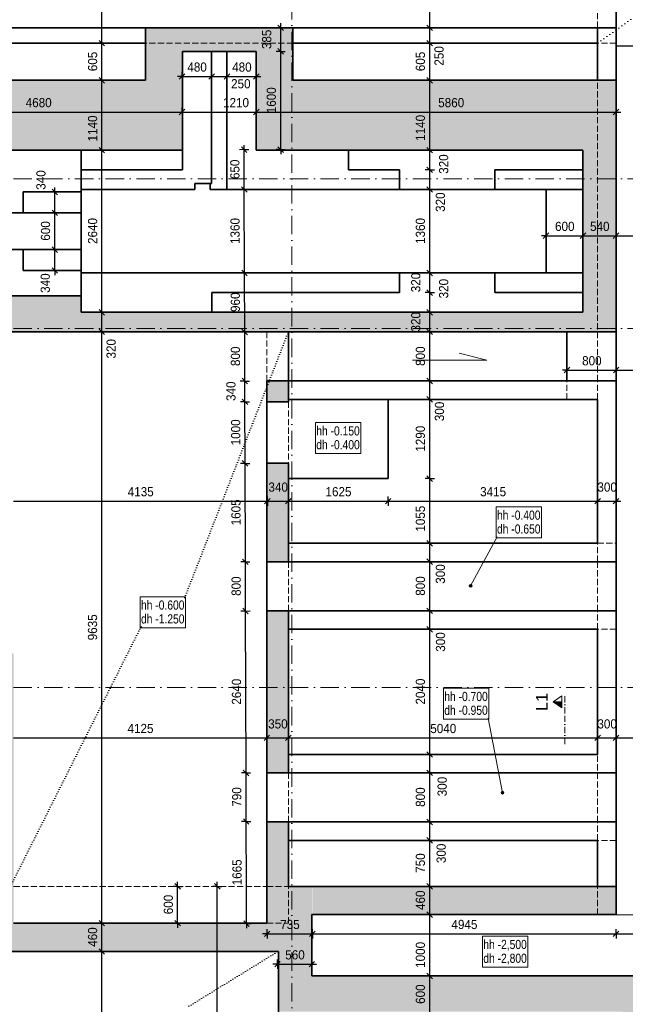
# Model space of a CAD drawing. Header units: millimetres. Extents: x 0 to 78750, y 0 to 63000.
# Tile 8 of 69: x 24833 to 34697, y 27634 to 43677. Entities that reach past the tile are written whole.
import ezdxf
from ezdxf.enums import TextEntityAlignment as Align

# ---------------------------------------------------------------- set-up
doc = ezdxf.new("R2010")
doc.units = ezdxf.units.MM
doc.header["$LTSCALE"] = 1000
for name, pattern in [('Carkovana 0.5x', [0.14, 0.1, -0.04]), ('Cerchovana 0.5x', [0.18, 0.1, -0.04, 0, -0.04]), ('Cerchovana 2x', [0.5, 0.3, -0.1, 0, -0.1]), ('Teckovana', [0.06, 0, -0.06]), ('Teckovana 0.5x', [0.04, 0, -0.04])]:
    doc.linetypes.add(name, pattern=pattern)
for name, color, linetype in [('Architektura obecně', 7, 'Continuous'), ('Kóty 1_50', 7, 'Continuous'), ('Standard', 7, 'Continuous'), ('Text obecně', 7, 'Continuous')]:
    doc.layers.add(name, color=color, linetype=linetype)
for name, color, linetype, lineweight in [('Filling', 7, 'Continuous', 13), ('Obecné05', 7, 'Continuous', 50), ('Plošné elementy obecné', 7, 'Continuous', 13), ('Rastr', 30, 'Teckovana', 18)]:
    doc.layers.add(name, color=color, linetype=linetype, lineweight=lineweight)
doc.styles.add('ARIAL', font='arial.ttf')

msp = doc.modelspace()

# ---------------------------------------------------------------- hatches: boundary and pattern name
at = {"layer": 'Filling', "linetype": 'Continuous', "lineweight": 5, "true_color": 0xe0ffe0, "transparency": 33554687}
for points in [[(22799, 42690), (22799, 40550), (23337, 40530), (23337, 41550), (27477, 41550), (27477, 43160), (28687, 43160), (28687, 41560), (33997, 41560), (33997, 38920), (25837, 38920), (25837, 39180), (23337, 39180), (23337, 39930), (22807, 39930), (22799, 38590), (34549, 38590), (34547, 42690), (29287, 42690), (29284, 43545), (26884, 43545), (26884, 42705)], [(28859, 37790), (28859, 37451), (29199, 37451), (29199, 37790)], [(28867, 36449), (28867, 34845), (29209, 34845), (29209, 36449)], [(28862, 34043), (28862, 31405), (29209, 31405), (29209, 34043)]]:
    msp.add_hatch(color=254, dxfattribs=at).paths.add_polyline_path(points)
h = msp.add_hatch(color=254, dxfattribs=at)
h.paths.add_polyline_path([(35397, 28098), (29050, 28098), (29050, 27513), (34650, 27513), (34650, 25997), (29046, 25997), (29046, 24996), (24554, 24996), (24554, 24495), (29049, 24495), (29049, 24505), (29652, 24505), (29652, 25445), (35397, 25445)])
h.paths.add_polyline_path([(29033, 28490), (29050, 28098), (29593, 28100), (29593, 29540), (28863, 29540), (28863, 28950), (24550, 28950), (24550, 28497), (28863, 28497), (28863, 28490)])
h.paths.add_polyline_path([(23072, 25605), (23072, 27895), (21432, 27895), (21432, 28345), (21132, 28345), (21137, 25795), (19347, 25795), (19347, 25445), (18547, 25445), (18547, 25795), (18147, 25795), (18149, 25195), (18151, 25195), (18151, 23389), (18148, 23389), (18148, 22897), (24535, 22897), (24535, 23389), (18675, 23389), (18675, 25195), (23669, 25195), (23669, 23397), (24544, 23397), (24544, 25605)])
h.paths.add_polyline_path([(24737, 28958), (24737, 33355), (24384, 33355), (24384, 28961), (23556, 28961), (23556, 27901), (24546, 27911), (24546, 28958)])
h.paths.add_polyline_path([(34547, 29093), (34547, 29555), (29600, 29555), (29600, 29093)])
h.paths.add_polyline_path([(29212, 30613), (28858, 30613), (28858, 29542), (29212, 29542)])
at = {"layer": 'Standard', "linetype": 'Continuous', "lineweight": 5, "transparency": 33554687}
for points in [[(32197, 34443), (32158, 34464), (32155, 34453)], [(32197, 34443), (32155, 34453), (32189, 34434)], [(32189, 34434), (32155, 34453), (32158, 34442)], [(32200, 34454), (32166, 34473), (32158, 34464)], [(32200, 34454), (32158, 34464), (32197, 34443)], [(32189, 34434), (32158, 34442), (32178, 34431)], [(32178, 34431), (32158, 34442), (32167, 34434)], [(32197, 34465), (32177, 34476), (32166, 34473)], [(32197, 34465), (32166, 34473), (32200, 34454)], [(32177, 34476), (32197, 34465), (32188, 34473)], [(32713, 31096), (32675, 31089), (32674, 31077)], [(32713, 31096), (32674, 31077), (32718, 31086)], [(32718, 31086), (32674, 31077), (32679, 31067)], [(32703, 31103), (32681, 31098), (32675, 31089)], [(32703, 31103), (32675, 31089), (32713, 31096)], [(32718, 31086), (32679, 31067), (32717, 31074)], [(32717, 31074), (32679, 31067), (32689, 31060)], [(32681, 31098), (32703, 31103), (32692, 31104)], [(32717, 31074), (32689, 31060), (32711, 31065)], [(32711, 31065), (32689, 31060), (32700, 31060)]]:
    msp.add_hatch(color=7, dxfattribs=at).paths.add_polyline_path(points)

# ---------------------------------------------------------------- linework, layer by layer
at = {"layer": 'Architektura obecně', "color": 250, "linetype": 'Carkovana 0.5x', "lineweight": 18, "true_color": 0x3b3b3b, "transparency": 33554687}
for p, q in [((34247, 43545), (34247, 44345)), ((29284, 43295), (26884, 43295)), ((34547, 43295), (34247, 43295)), ((34247, 37790), (34247, 42690)), ((28859, 38590), (28859, 37790)), ((33747, 37490), (33747, 37790)), ((34247, 37490), (34247, 37790)), ((29209, 37450), (29209, 36450)), ((34247, 34845), (34247, 35145)), ((34247, 35145), (34547, 35145)), ((29209, 34845), (29209, 34045)), ((34247, 34045), (34247, 34845)), ((34247, 33745), (34247, 34045)), ((34547, 33745), (34247, 33745)), ((34247, 30605), (34247, 31705)), ((29209, 31405), (29209, 30605)), ((34247, 30305), (34247, 30605)), ((34547, 30305), (34247, 30305)), ((24734, 29555), (28859, 29555)), ((28859, 29555), (29209, 29555)), ((29209, 28955), (29209, 29555)), ((34247, 29095), (34247, 29555)), ((28859, 28955), (29209, 28955))]:
    msp.add_line(p, q, dxfattribs=at)
at = {"layer": 'Kóty 1_50', "color": 7, "linetype": 'Continuous', "lineweight": -3, "transparency": 33554687}
for p, q in [((26172, 43295), (26172, 44595)), ((31512, 43545), (31512, 44345)), ((29084, 43545), (29009, 43545)), ((29129, 43500), (29039, 43590)), ((29084, 43545), (29084, 43620)), ((29084, 43545), (29159, 43545)), ((29084, 43160), (29084, 43545)), ((31512, 43545), (31437, 43545)), ((31557, 43500), (31467, 43590)), ((31512, 43545), (31587, 43545)), ((31512, 43295), (31512, 43545)), ((26217, 43250), (26127, 43340)), ((31557, 43250), (31467, 43340)), ((26172, 43295), (26097, 43295)), ((26172, 43295), (26247, 43295)), ((26172, 42690), (26172, 43295)), ((29084, 43160), (29009, 43160)), ((29129, 43115), (29039, 43205)), ((29084, 43160), (29159, 43160)), ((31512, 43295), (31437, 43295)), ((31512, 43295), (31587, 43295)), ((31512, 42690), (31512, 43295)), ((26172, 42690), (26097, 42690)), ((26217, 42645), (26127, 42735)), ((26172, 42690), (26247, 42690)), ((26172, 41550), (26172, 42690)), ((27477, 42752), (27402, 42752)), ((27432, 42707), (27522, 42797)), ((27477, 42752), (27477, 42827)), ((27477, 42752), (27477, 42677)), ((27914, 42707), (28004, 42797)), ((27959, 42752), (27959, 42827)), ((27959, 42752), (27959, 42677)), ((27959, 42752), (28209, 42752)), ((28164, 42707), (28254, 42797)), ((28209, 42752), (28209, 42827)), ((28209, 42752), (28209, 42677)), ((28209, 42752), (28687, 42752)), ((28642, 42707), (28732, 42797)), ((28687, 42752), (28687, 42827)), ((28687, 42752), (28687, 42677)), ((28687, 42752), (28762, 42752)), ((31512, 42690), (31437, 42690)), ((31557, 42645), (31467, 42735)), ((31512, 42690), (31587, 42690)), ((31512, 41550), (31512, 42690)), ((27432, 42128), (27522, 42218)), ((27477, 42173), (27477, 42248)), ((28642, 42128), (28732, 42218)), ((28687, 42173), (28687, 42248)), ((34502, 42128), (34592, 42218)), ((34547, 42173), (34547, 42248)), ((22799, 42173), (27477, 42173)), ((27477, 42173), (27477, 42098)), ((27477, 42173), (28687, 42173)), ((28687, 42173), (28687, 42098)), ((28687, 42173), (34547, 42173)), ((34547, 42173), (34547, 42098)), ((34547, 42173), (34622, 42173)), ((26217, 41505), (26127, 41595)), ((28489, 41560), (28414, 41559)), ((28534, 41515), (28444, 41604)), ((28489, 41560), (28489, 41635)), ((28489, 41560), (28564, 41560)), ((28491, 40910), (28489, 41560)), ((29084, 41560), (29009, 41560)), ((29129, 41515), (29039, 41605)), ((29084, 41560), (29159, 41560)), ((29084, 41560), (29084, 41485)), ((31557, 41505), (31467, 41595)), ((26172, 41550), (26097, 41550)), ((26172, 41550), (26247, 41550)), ((26172, 38910), (26172, 41550)), ((31512, 41550), (31437, 41550)), ((31512, 41550), (31587, 41550)), ((31512, 41230), (31512, 41550)), ((31557, 41185), (31467, 41275)), ((31512, 41230), (31437, 41230)), ((31512, 41230), (31587, 41230)), ((31512, 40910), (31512, 41230)), ((25450, 40825), (25360, 40915)), ((25405, 40870), (25405, 40945)), ((28536, 40865), (28446, 40954)), ((31557, 40865), (31467, 40955)), ((25405, 40870), (25330, 40870)), ((25405, 40870), (25480, 40870)), ((25405, 40530), (25405, 40870)), ((28491, 40910), (28416, 40909)), ((28491, 40910), (28566, 40910)), ((28495, 39550), (28491, 40910)), ((31512, 40910), (31437, 40910)), ((31512, 40910), (31587, 40910)), ((31512, 39550), (31512, 40910)), ((25405, 40530), (25330, 40530)), ((25450, 40485), (25360, 40575)), ((25405, 40530), (25480, 40530)), ((25405, 39930), (25405, 40530)), ((33407, 40157), (33332, 40157)), ((33362, 40112), (33452, 40202)), ((33407, 40157), (33407, 40232)), ((33407, 40157), (33407, 40082)), ((33407, 40157), (34007, 40157)), ((33962, 40112), (34052, 40202)), ((34007, 40157), (34007, 40232)), ((34007, 40157), (34007, 40082)), ((34007, 40157), (34547, 40157)), ((34502, 40112), (34592, 40202)), ((34547, 40157), (34547, 40232)), ((34547, 40157), (34547, 40082)), ((34547, 40157), (36047, 40157)), ((25450, 39885), (25360, 39975)), ((25405, 39930), (25330, 39930)), ((25405, 39930), (25480, 39930)), ((25405, 39590), (25405, 39930)), ((25450, 39545), (25360, 39635)), ((25405, 39590), (25330, 39590)), ((25405, 39590), (25480, 39590)), ((25405, 39590), (25405, 39515)), ((28495, 39550), (28420, 39549)), ((28540, 39505), (28450, 39594)), ((28495, 39550), (28570, 39550)), ((28498, 38589), (28495, 39550)), ((31512, 39550), (31437, 39550)), ((31557, 39505), (31467, 39595)), ((31512, 39550), (31587, 39550)), ((31512, 39230), (31512, 39550)), ((31512, 39230), (31437, 39230)), ((31557, 39185), (31467, 39275)), ((31512, 39230), (31587, 39230)), ((31512, 38910), (31512, 39230)), ((26172, 38910), (26097, 38910)), ((26217, 38865), (26127, 38955)), ((26172, 38910), (26247, 38910)), ((26172, 38590), (26172, 38910)), ((31512, 38910), (31437, 38910)), ((31557, 38865), (31467, 38955)), ((31512, 38910), (31587, 38910)), ((31512, 38590), (31512, 38910)), ((26172, 38590), (26097, 38590)), ((26217, 38545), (26127, 38635)), ((26172, 38590), (26247, 38590)), ((26172, 28955), (26172, 38590)), ((28498, 38589), (28423, 38589)), ((28543, 38544), (28453, 38634)), ((28498, 38589), (28573, 38589)), ((28501, 37789), (28498, 38589)), ((31512, 38590), (31437, 38590)), ((31557, 38545), (31467, 38635)), ((31512, 38590), (31587, 38590)), ((31512, 37790), (31512, 38590)), ((33747, 37968), (33747, 38043)), ((34549, 37968), (34549, 38043)), ((33747, 37968), (33672, 37968)), ((33702, 37923), (33792, 38013)), ((33747, 37968), (33747, 37893)), ((33747, 37968), (34549, 37968)), ((34504, 37923), (34594, 38013)), ((34549, 37968), (34549, 37893)), ((34549, 37968), (36047, 37968)), ((28501, 37789), (28426, 37789)), ((28546, 37744), (28455, 37834)), ((28501, 37789), (28576, 37789)), ((28502, 37450), (28501, 37789)), ((31512, 37790), (31437, 37790)), ((31557, 37745), (31467, 37835)), ((31512, 37790), (31587, 37790)), ((31512, 37490), (31512, 37790)), ((28502, 37450), (28427, 37449)), ((28547, 37405), (28456, 37494)), ((28502, 37450), (28577, 37450)), ((28505, 36448), (28502, 37450)), ((31512, 37490), (31437, 37490)), ((31557, 37445), (31467, 37535)), ((31512, 37490), (31587, 37490)), ((31512, 36200), (31512, 37490)), ((28505, 36448), (28430, 36448)), ((28550, 36403), (28459, 36493)), ((28505, 36448), (28580, 36448)), ((28509, 34844), (28505, 36448)), ((31512, 36200), (31437, 36200)), ((31557, 36155), (31467, 36245)), ((31512, 36200), (31587, 36200)), ((31512, 35145), (31512, 36200)), ((24733, 35833), (28867, 35833)), ((28822, 35788), (28912, 35878)), ((28867, 35833), (28867, 35908)), ((28867, 35833), (28867, 35758)), ((28867, 35833), (29209, 35833)), ((29164, 35788), (29254, 35878)), ((29209, 35833), (29209, 35908)), ((29209, 35833), (29209, 35758)), ((29209, 35833), (30834, 35833)), ((30789, 35788), (30879, 35878)), ((30834, 35833), (30834, 35908)), ((30834, 35833), (30834, 35758)), ((30834, 35833), (34247, 35833)), ((34202, 35788), (34292, 35878)), ((34247, 35833), (34247, 35908)), ((34247, 35833), (34247, 35758)), ((34247, 35833), (34547, 35833)), ((34502, 35788), (34592, 35878)), ((34547, 35833), (34547, 35908)), ((34547, 35833), (34547, 35758)), ((34547, 35833), (34622, 35833)), ((31512, 35145), (31437, 35145)), ((31557, 35100), (31467, 35190)), ((31512, 35145), (31587, 35145)), ((31512, 34845), (31512, 35145)), ((28509, 34844), (28434, 34844)), ((28555, 34799), (28464, 34889)), ((28509, 34844), (28584, 34844)), ((28512, 34042), (28509, 34844)), ((31512, 34845), (31437, 34845)), ((31557, 34800), (31467, 34890)), ((31512, 34845), (31587, 34845)), ((31512, 34045), (31512, 34845)), ((28512, 34042), (28437, 34042)), ((28557, 33997), (28467, 34087)), ((28512, 34042), (28587, 34043)), ((28520, 31404), (28512, 34042)), ((31512, 34045), (31437, 34045)), ((31557, 34000), (31467, 34090)), ((31512, 34045), (31587, 34045)), ((31512, 33745), (31512, 34045)), ((31512, 33745), (31437, 33745)), ((31557, 33700), (31467, 33790)), ((31512, 33745), (31587, 33745)), ((28814, 31930), (28904, 32020)), ((28859, 31975), (28859, 32050)), ((28859, 31975), (28859, 31900)), ((28859, 31975), (29209, 31975)), ((29164, 31930), (29254, 32020)), ((29209, 31975), (29209, 32050)), ((29209, 31975), (29209, 31900)), ((34202, 31930), (34292, 32020)), ((34247, 31975), (34247, 32050)), ((34247, 31975), (34247, 31900)), ((34247, 31975), (34547, 31975)), ((34502, 31930), (34592, 32020)), ((34547, 31975), (34547, 32050)), ((34547, 31975), (34547, 31900)), ((31512, 31705), (31437, 31705)), ((31557, 31660), (31467, 31750)), ((31512, 31705), (31587, 31705)), ((31512, 31405), (31512, 31705)), ((28565, 31359), (28475, 31449)), ((31557, 31360), (31467, 31450)), ((28520, 31404), (28445, 31404)), ((28520, 31404), (28595, 31404)), ((28522, 30612), (28520, 31404)), ((31512, 31405), (31437, 31405)), ((31512, 31405), (31587, 31405)), ((31512, 30605), (31512, 31405)), ((28567, 30567), (28477, 30657)), ((31557, 30560), (31467, 30650)), ((28522, 30612), (28447, 30612)), ((28522, 30612), (28597, 30612)), ((31512, 30605), (31437, 30605)), ((31512, 30605), (31587, 30605)), ((31557, 30260), (31467, 30350)), ((31512, 30305), (31437, 30305)), ((31512, 30305), (31587, 30305)), ((27406, 29555), (27331, 29555)), ((27451, 29510), (27361, 29600)), ((27406, 29555), (27406, 29630)), ((27406, 29555), (27481, 29555)), ((28052, 29555), (27977, 29555)), ((28097, 29510), (28007, 29600)), ((28052, 29555), (28052, 29630)), ((28052, 29555), (28127, 29555)), ((31512, 29555), (31437, 29555)), ((31557, 29510), (31467, 29600)), ((31512, 29555), (31587, 29555)), ((31512, 29095), (31437, 29095)), ((31557, 29050), (31467, 29140)), ((31512, 29095), (31587, 29095)), ((26172, 28955), (26097, 28955)), ((26217, 28910), (26127, 29000)), ((26172, 28955), (26247, 28955)), ((26172, 28495), (26172, 28955)), ((27406, 28955), (27331, 28955)), ((27451, 28910), (27361, 29000)), ((27406, 28955), (27481, 28955)), ((27406, 28955), (27406, 28880)), ((28527, 28949), (28452, 28949)), ((28573, 28904), (28482, 28994)), ((28527, 28949), (28602, 28949)), ((28527, 28949), (28528, 28874)), ((28863, 28782), (28788, 28782)), ((28818, 28737), (28908, 28827)), ((28863, 28782), (28863, 28857)), ((28863, 28782), (28863, 28707)), ((28863, 28782), (29600, 28782)), ((29555, 28737), (29645, 28827)), ((29600, 28782), (29600, 28857)), ((29600, 28782), (29600, 28707)), ((29600, 28782), (34547, 28782)), ((34502, 28737), (34592, 28827)), ((34547, 28782), (34547, 28857)), ((34547, 28782), (34547, 28707)), ((34547, 28782), (36047, 28782)), ((26172, 28495), (26097, 28495)), ((26217, 28450), (26127, 28540)), ((26172, 28495), (26247, 28495)), ((29033, 28287), (28958, 28287)), ((28988, 28242), (29078, 28332)), ((29033, 28287), (29033, 28362)), ((29033, 28287), (29033, 28212)), ((29033, 28287), (29592, 28287)), ((29547, 28242), (29637, 28332)), ((29592, 28287), (29592, 28362)), ((29592, 28287), (29592, 28212)), ((29592, 28287), (29667, 28287)), ((31512, 28095), (31437, 28095)), ((31557, 28050), (31467, 28140)), ((31512, 28095), (31587, 28095))]:
    msp.add_line(p, q, dxfattribs=at)
for points in [[(29084, 41560), (29084, 42107), (29084, 42107), (29084, 43160)], [(27477, 42752), (27666, 42752), (27666, 42752), (27959, 42752)], [(31512, 31705), (31512, 31765), (31512, 31765), (31512, 32882), (31512, 32882), (31512, 33745)], [(24734, 31975), (28246, 31975), (28246, 31975), (28859, 31975)], [(29209, 31975), (29522, 31975), (29522, 31975), (29799, 31975), (29799, 31975), (30029, 31975), (30029, 31975), (32538, 31975), (32538, 31975), (33469, 31975), (33469, 31975), (34247, 31975)], [(34547, 31975), (34900, 31975), (34900, 31975), (35566, 31975), (35566, 31975), (36047, 31975)], [(28527, 28949), (28526, 29549), (28526, 29549), (28522, 30612)], [(31512, 30305), (31512, 30561), (31512, 30561), (31512, 30605)], [(31512, 29555), (31512, 30104), (31512, 30104), (31512, 30305)], [(27406, 28955), (27406, 29077), (27406, 29077), (27406, 29555)], [(28052, 24495), (28052, 26799), (28052, 26799), (28052, 29555)], [(31512, 29095), (31512, 29465), (31512, 29465), (31512, 29497), (31512, 29497), (31512, 29555)], [(31512, 28095), (31512, 28388), (31512, 28388), (31512, 29095)], [(26172, 24995), (26172, 27543), (26172, 27543), (26172, 28495)], [(31512, 27495), (31512, 27984), (31512, 27984), (31512, 28095)]]:
    msp.add_lwpolyline(points, dxfattribs=at)
at = {"layer": 'Obecné05', "color": 7, "linetype": 'Continuous', "lineweight": -3, "transparency": 33554687}
msp.add_line((36347, 43245), (34547, 43245), dxfattribs=at)
at = {"layer": 'Obecné05', "color": 7, "linetype": 'Continuous', "lineweight": 5, "transparency": 33554687}
for p, q in [((32441, 38132), (31989, 38245)), ((31231, 38132), (32441, 38132))]:
    msp.add_line(p, q, dxfattribs=at)
at = {"layer": 'Obecné05', "color": 7, "linetype": 'Continuous', "lineweight": 18, "transparency": 33554687}
msp.add_line((34547, 29093), (36047, 29095), dxfattribs=at)
at = {"layer": 'Plošné elementy obecné', "color": 7, "linetype": 'Continuous', "lineweight": 35, "transparency": 33554687}
for p, q in [((34547, 44345), (34547, 43545)), ((19597, 43545), (26884, 43545)), ((26884, 43545), (26884, 42690)), ((29284, 43545), (26884, 43545)), ((29284, 42690), (29284, 43545)), ((29284, 43545), (34247, 43545)), ((34247, 43545), (34547, 43545)), ((34247, 43545), (34247, 43295)), ((34547, 43545), (34547, 42690)), ((26884, 43295), (19597, 43295)), ((27484, 41550), (27484, 43160)), ((27484, 43160), (28684, 43160)), ((27959, 41010), (27959, 43160)), ((28209, 40910), (28209, 43160)), ((28684, 43160), (28684, 41550)), ((34247, 43295), (29284, 43295)), ((34247, 42690), (34247, 43295)), ((26884, 42690), (22799, 42690)), ((34547, 42690), (29284, 42690)), ((34547, 38590), (34547, 42690)), ((23337, 41550), (25837, 41550)), ((25837, 41550), (27484, 41550)), ((25837, 41550), (25837, 40870)), ((27484, 41550), (27484, 41230)), ((28684, 41550), (34007, 41550)), ((30187, 41230), (30187, 41550)), ((34007, 41550), (34007, 38910)), ((27484, 41230), (25837, 41230)), ((30187, 41230), (31022, 41230)), ((31022, 41230), (31022, 40910)), ((32572, 40910), (32572, 41230)), ((32572, 41230), (34007, 41230)), ((27687, 40910), (27687, 41010)), ((27687, 41010), (27959, 41010)), ((27937, 41010), (27937, 40910)), ((24887, 40870), (24887, 40530)), ((25837, 40870), (24887, 40870)), ((27687, 40910), (25837, 40910)), ((25837, 40870), (25837, 40530)), ((27937, 40910), (28209, 40910)), ((28209, 40910), (31022, 40910)), ((31022, 40910), (32572, 40910)), ((32572, 40910), (34007, 40910)), ((33407, 40910), (33407, 39550)), ((24887, 40530), (23337, 40530)), ((25837, 40530), (24887, 40530)), ((25837, 40530), (25837, 39930)), ((24887, 39930), (23337, 39930)), ((24887, 39590), (24887, 39930)), ((24887, 39930), (25837, 39930)), ((25837, 39930), (25837, 39590)), ((25837, 39590), (24887, 39590)), ((25837, 39180), (25837, 39590)), ((31022, 39550), (25837, 39550)), ((31022, 39550), (31022, 39230)), ((31022, 39550), (32572, 39550)), ((32572, 39230), (32572, 39550)), ((32572, 39550), (34007, 39550)), ((23337, 39180), (25837, 39180)), ((25837, 38910), (25837, 39180)), ((27962, 39230), (27962, 38910)), ((31022, 39230), (27962, 39230)), ((32572, 39230), (34007, 39230)), ((34007, 38910), (25837, 38910)), ((34547, 38590), (22799, 38590)), ((29209, 37790), (29209, 38590)), ((33747, 37790), (33747, 38590)), ((34547, 37790), (34547, 38590)), ((28859, 37790), (28859, 37450)), ((29209, 37790), (28859, 37790)), ((29209, 37790), (33747, 37790)), ((29209, 37450), (29209, 37790)), ((33747, 37790), (34247, 37790)), ((34247, 37790), (34547, 37790)), ((34547, 37790), (34547, 34845)), ((28859, 36450), (28859, 37450)), ((28859, 37450), (29209, 37450)), ((29209, 37490), (30834, 37490)), ((33747, 37490), (30834, 37490)), ((30834, 37490), (30834, 36200)), ((34247, 37490), (33747, 37490)), ((34247, 35145), (34247, 37490)), ((28859, 34845), (28859, 36450)), ((29209, 36450), (28859, 36450)), ((29209, 36450), (29209, 34845)), ((30834, 36200), (29209, 36200)), ((29209, 35145), (34247, 35145)), ((28859, 34045), (28859, 34845)), ((29209, 34845), (28859, 34845)), ((34247, 34845), (29209, 34845)), ((34547, 34845), (34247, 34845)), ((34547, 34845), (34547, 34045)), ((28859, 31405), (28859, 34045)), ((29209, 34045), (28859, 34045)), ((29209, 34045), (29209, 31405)), ((29209, 34045), (34247, 34045)), ((34247, 34045), (34547, 34045)), ((34547, 34045), (34547, 31705)), ((34247, 33745), (29209, 33745)), ((34247, 31705), (34247, 33745)), ((29209, 31705), (34247, 31705)), ((34547, 31705), (34547, 31405)), ((28859, 30605), (28859, 31405)), ((29209, 31405), (28859, 31405)), ((34547, 31405), (29209, 31405)), ((34547, 31405), (34547, 30605)), ((28859, 30605), (28859, 28955)), ((28859, 30605), (29209, 30605)), ((29209, 30605), (29209, 29555)), ((29209, 30605), (34247, 30605)), ((34247, 30605), (34547, 30605)), ((34547, 30605), (34547, 29555)), ((34247, 30305), (29209, 30305)), ((34247, 29555), (34247, 30305)), ((29209, 29555), (34547, 29555)), ((34547, 29555), (34547, 29095)), ((29592, 29095), (29592, 28095)), ((34547, 29095), (29592, 29095)), ((28859, 28955), (24734, 28955)), ((24547, 28495), (29047, 28495)), ((29047, 28495), (29047, 27495)), ((29592, 28095), (35397, 28095))]:
    msp.add_line(p, q, dxfattribs=at)
at = {"layer": 'Rastr', "color": 7, "linetype": 'Cerchovana 2x', "lineweight": 5, "transparency": 33554687}
for p, q in [((29267, 60985), (29267, 7702)), ((66041, 41085), (1595, 41085)), ((66041, 38645), (1595, 38645)), ((66041, 32795), (1595, 32795))]:
    msp.add_line(p, q, dxfattribs=at)
at = {"layer": 'Standard', "color": 7, "linetype": 'Teckovana', "lineweight": 5, "transparency": 33554687}
msp.add_line((35128, 43925), (34247, 43295), dxfattribs=at)
at = {"layer": 'Standard', "color": 7, "linetype": 'Continuous', "lineweight": 5, "transparency": 33554687}
for p, q in [((32608, 35249), (32178, 34454)), ((32461, 32295), (32696, 31082))]:
    msp.add_line(p, q, dxfattribs=at)
at = {"layer": 'Standard', "color": 8, "linetype": 'Cerchovana 0.5x', "lineweight": 18, "transparency": 33554687}
for p, q in [((33712, 32374), (33712, 32674)), ((33712, 31874), (33712, 32374))]:
    msp.add_line(p, q, dxfattribs=at)
at = {"layer": 'Standard', "color": 8, "linetype": 'Continuous', "lineweight": 18, "transparency": 33554687}
msp.add_line((33665, 32561), (33524, 32561), dxfattribs=at)
at = {"layer": 'Standard', "color": 7, "linetype": 'Continuous', "lineweight": 5, "transparency": 33554687}
for points in [[(29652, 36607), (30388, 36607), (30388, 37112), (29652, 37112), (29652, 36607)], [(32596, 35234), (33332, 35234), (33332, 35739), (32596, 35739), (32596, 35234)], [(31737, 32280), (32473, 32280), (32473, 32785), (31737, 32785), (31737, 32280)]]:
    msp.add_lwpolyline(points, dxfattribs=at)
at = {"layer": 'Standard', "color": 8, "linetype": 'Continuous', "lineweight": 18, "transparency": 33554687}
for points in [[(33665, 32660), (33665, 32561), (33665, 32463), (33524, 32561), (33665, 32660)], [(33658, 32561), (33658, 32476), (33537, 32561)], [(33651, 32561), (33651, 32490), (33549, 32561)], [(33644, 32561), (33644, 32503), (33561, 32561)], [(33637, 32561), (33637, 32517), (33573, 32561)], [(33630, 32561), (33630, 32530), (33586, 32561)], [(33623, 32561), (33623, 32544), (33598, 32561)], [(33616, 32561), (33616, 32557), (33610, 32561)]]:
    msp.add_lwpolyline(points, dxfattribs=at)
at = {"layer": 'Standard', "color": 7, "linetype": 'Continuous', "lineweight": 5, "transparency": 33554687}
for centre in [(32178, 34454), (32696, 31082)]:
    msp.add_circle(centre, 22.5, dxfattribs=at)
at = {"layer": 'Text obecně', "color": 7, "linetype": 'Teckovana 0.5x', "lineweight": 5, "transparency": 33554687}
for p, q in [((27521, 34259), (29209, 38590)), ((26809, 33784), (24384, 28961)), ((27590, 27601), (29033, 28490))]:
    msp.add_line(p, q, dxfattribs=at)
at = {"layer": 'Text obecně', "color": 7, "linetype": 'Continuous', "lineweight": 5, "transparency": 33554687}
for points in [[(26797, 33769), (27533, 33769), (27533, 34274), (26797, 34274), (26797, 33769)], [(32373, 28239), (33109, 28239), (33109, 28744), (32373, 28744), (32373, 28239)]]:
    msp.add_lwpolyline(points, dxfattribs=at)

# ---------------------------------------------------------------- texts
at = {"layer": 'Kóty 1_50', "color": 7, "linetype": 'Continuous', "lineweight": 5, "transparency": 33554687, "style": 'ARIAL'}
for s, rotation, width, p, p2 in [('385', 90, 0.909891, (28931, 43198), (28931, 43515)), ('250', 90, 0.909877, (31738, 42928), (31738, 43246)), ('605', 90, 0.909864, (26095, 42838), (26095, 43155)), ('605', 90, 0.909864, (31434, 42838), (31434, 43155)), ('1600', 90, 0.909884, (29006, 42153), (29006, 42576)), ('1140', 90, 0.909884, (26095, 41693), (26095, 42116)), ('1140', 90, 0.909884, (31434, 41703), (31434, 42126)), ('320', 90, 0.909864, (31813, 41166), (31813, 41483)), ('650', 90.1744, 0.909869, (28413, 41080), (28412, 41398)), ('340', 90, 0.909891, (25253, 40906), (25253, 41224)), ('320', 90, 0.909877, (31759, 40545), (31759, 40863)), ('2640', 90, 0.909884, (26095, 40023), (26095, 40446)), ('1360', 90.1744, 0.909888, (28416, 40022), (28415, 40446)), ('1360', 90, 0.909884, (31434, 40023), (31434, 40446)), ('600', 90, 0.909891, (25328, 40076), (25328, 40394)), ('340', 90, 0.909864, (25324, 39226), (25324, 39544)), ('320', 90, 0.909891, (31359, 39236), (31359, 39554)), ('320', 90, 0.909891, (31813, 39136), (31813, 39454)), ('960', 90.1744, 0.909868, (28420, 38915), (28419, 39232)), ('320', 90, 0.909891, (31359, 38596), (31359, 38914)), ('320', 90, 0.909891, (26397, 38156), (26397, 38474)), ('800', 90, 0.909891, (31434, 38036), (31434, 38354)), ('800', 90.1744, 0.909895, (28422, 38034), (28421, 38352)), ('340', 90.1744, 0.909895, (28349, 37465), (28348, 37782)), ('300', 90, 0.909877, (31745, 37135), (31745, 37453)), ('1000', 90.1744, 0.909888, (28426, 36741), (28425, 37165)), ('1290', 90, 0.909884, (31434, 36638), (31434, 37061)), ('1605', 90.1744, 0.909888, (28430, 35438), (28429, 35861)), ('1055', 90, 0.909884, (31434, 35335), (31434, 35758)), ('300', 90, 0.909864, (31760, 34486), (31760, 34804)), ('800', 90.1744, 0.909895, (28434, 34289), (28433, 34606)), ('800', 90, 0.909864, (31434, 34291), (31434, 34608)), ('9635', 90, 0.909884, (26094, 33565), (26094, 33988)), ('300', 90, 0.909877, (31762, 33378), (31762, 33696)), ('2640', 90.1744, 0.909888, (28439, 32516), (28438, 32939)), ('2040', 90, 0.909884, (31434, 32518), (31434, 32941)), ('300', 90, 0.909891, (31789, 31023), (31789, 31341)), ('790', 90.1744, 0.909895, (28444, 30853), (28443, 31171)), ('800', 90, 0.909891, (31434, 30851), (31434, 31169)), ('300', 90, 0.909864, (31773, 29934), (31773, 30252)), ('750', 90, 0.909891, (31434, 29776), (31434, 30094)), ('1665', 90.1744, 0.909878, (28448, 29572), (28447, 29996)), ('600', 90, 0.909891, (27329, 29101), (27329, 29419)), ('460', 90, 0.909891, (31434, 29171), (31434, 29488)), ('460', 90, 0.909891, (26095, 28571), (26095, 28888)), ('1000', 90, 0.909874, (31434, 28228), (31434, 28651)), ('600', 90, 0.909877, (31434, 27641), (31434, 27958))]:
    msp.add_text(s, height=150, rotation=rotation, dxfattribs=dict(at, width=width)).set_placement(p, p2, align=Align.FIT)
for s, width, p, p2 in [('480', 0.909864, (27564, 42830), (27881, 42830)), ('480', 0.909877, (28294, 42830), (28611, 42830)), ('250', 0.909891, (28276, 42558), (28594, 42558)), ('4680', 0.909884, (24931, 42251), (25354, 42251)), ('1210', 0.909874, (28145, 42251), (28568, 42251)), ('5860', 0.909884, (31650, 42251), (32073, 42251)), ('600', 0.909877, (33553, 40234), (33870, 40234)), ('540', 0.909864, (34123, 40234), (34440, 40234)), ('800', 0.909864, (33994, 38045), (34311, 38045)), ('340', 0.909877, (28884, 35986), (29202, 35986)), ('300', 0.909877, (34243, 35986), (34560, 35986)), ('4135', 0.909884, (26592, 35911), (27016, 35911)), ('1625', 0.909874, (29814, 35911), (30237, 35911)), ('3415', 0.909884, (32333, 35911), (32756, 35911)), ('350', 0.909891, (28880, 32128), (29198, 32128)), ('300', 0.909877, (34243, 32128), (34560, 32128)), ('4125', 0.909874, (26589, 32053), (27012, 32053)), ('5040', 0.909884, (31521, 32053), (31944, 32053)), ('735', 0.909891, (29076, 28860), (29394, 28860)), ('4945', 0.909874, (31865, 28860), (32289, 28860)), ('560', 0.909891, (29158, 28365), (29476, 28365))]:
    msp.add_text(s, height=150, dxfattribs=dict(at, width=width)).set_placement(p, p2, align=Align.FIT)
at = {"layer": 'Standard', "color": 7, "linetype": 'Continuous', "lineweight": 5, "transparency": 33554687, "style": 'ARIAL'}
for s, width, p, p2 in [('hh -0.150', 0.800537, (29664, 36902), (30372, 36902)), ('dh -0.400', 0.800537, (29664, 36677), (30372, 36677)), ('hh -0.400', 0.800526, (32608, 35529), (33316, 35529)), ('dh -0.650', 0.800526, (32608, 35304), (33316, 35304)), ('hh -0.700', 0.800526, (31749, 32575), (32457, 32575)), ('dh -0.950', 0.800526, (31749, 32350), (32457, 32350))]:
    msp.add_text(s, height=150, dxfattribs=dict(at, width=width)).set_placement(p, p2, align=Align.FIT)
at = {"layer": 'Standard', "color": 7, "linetype": 'Continuous', "lineweight": -3, "transparency": 33554687, "style": 'ARIAL', "width": 1.000866}
msp.add_text('L1', height=187.5, rotation=90, dxfattribs=at).set_placement((33431, 32414), (33431, 32706), align=Align.FIT)
at = {"layer": 'Text obecně', "color": 7, "linetype": 'Continuous', "lineweight": 5, "transparency": 33554687, "style": 'ARIAL'}
for s, width, p, p2 in [('hh -0.600', 0.800531, (26809, 34064), (27517, 34064)), ('dh -1.250', 0.800531, (26809, 33839), (27517, 33839)), ('hh -2,500', 0.800526, (32385, 28534), (33093, 28534)), ('dh -2,800', 0.800526, (32385, 28309), (33093, 28309))]:
    msp.add_text(s, height=150, dxfattribs=dict(at, width=width)).set_placement(p, p2, align=Align.FIT)

doc.saveas('drawing.dxf')
